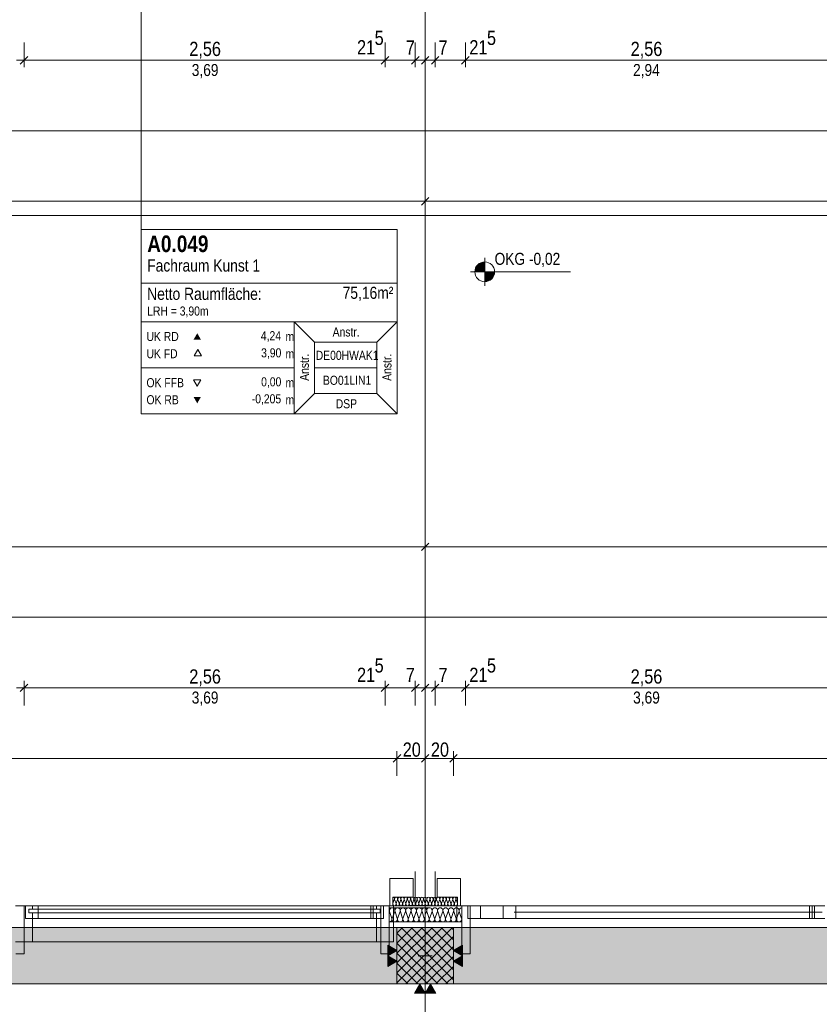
# Model space of a CAD drawing. Extents: x -620 to 300, y 62 to 1162.
# Tile 77 of 93: x -184 to -70, y 438 to 577. Entities that reach past the tile are written whole.
import ezdxf
from ezdxf.lldxf.tags import DXFTag

# ---------------------------------------------------------------- set-up
doc = ezdxf.new("R2010")
doc.units = 0
doc.layers.get('0').update_dxf_attribs({"lineweight": 13})
for name, color, linetype, lineweight, true_color in [('--Bem innen', 9, 'Continuous', 13, 0x808080), ('30 -33 Aussenwände- 3 Aussenstützen', 7, 'Continuous', 50, 0x0000dd), ('30 -33 Aussenwände- 7 Fassade_ Elemente', 7, 'Continuous', 9, 0x00aacc), ('30 -34 Innenwände- 2 nichttragend', 7, 'Continuous', 18, 0xff7fe6), ('30 -35 Decken- 1 Konstruktion-Träger- Stahlbeton', 7, 'Continuous', 13, 0x33aa00), ('70 -72 Beschriftung- 2 Beschriftung Bauteile', 7, 'Continuous', 9, 0x9999ff), ('70 -75 Raumstempel- 1 Raumstempel', 7, 'Continuous', 25, 0xff6600), ('70 -75 Raumstempel-2 Verweislinie', 7, 'Continuous', 9, 0xff6600), ('70 -76 Bemaßung- 2 Allgemein', 9, 'Continuous', 5, 0x808080), ('iwb_Schraffur_Unterzug', 7, 'Continuous', 5, 0xffffcc)]:
    doc.layers.add(name, color=color, linetype=linetype, lineweight=lineweight, true_color=true_color)
doc.layers.add('70 -71 Achsen- 1 Gebäudeachsen', color=7, linetype='STRICHPUNKT2-A06G94JT8I', lineweight=18)
doc.layers.add('70 -72 Beschriftung- 5 Höhenkoten', color=7, linetype='Continuous', lineweight=15)
doc.styles.get("Standard").update_dxf_attribs({"font": 'ARIALN.TTF'})
tags = doc.linetypes.add('fein_strichliert-A06G94JU8I', pattern=[4, 1, -2, 1]).pattern_tags.tags
tags[8:9] = [DXFTag(74, 4), DXFTag(75, 0), DXFTag(340, '0'), DXFTag(46, 0.0), DXFTag(50, 0.0), DXFTag(44, 0.0), DXFTag(45, 0.0)]
tags[6:7] = [DXFTag(74, 4), DXFTag(75, 0), DXFTag(340, '0'), DXFTag(46, 0.0), DXFTag(50, 0.0), DXFTag(44, 0.0), DXFTag(45, 0.0)]
tags[4:5] = [DXFTag(74, 4), DXFTag(75, 0), DXFTag(340, '0'), DXFTag(46, 0.0), DXFTag(50, 0.0), DXFTag(44, 0.0), DXFTag(45, 0.0)]
tags = doc.linetypes.add('STRICHPUNKT2-A06G94JT8I', pattern=[12.7, 6.35, -3.175, 0, -3.175]).pattern_tags.tags
tags[10:11] = [DXFTag(74, 4), DXFTag(75, 0), DXFTag(340, '0'), DXFTag(46, 0.0), DXFTag(50, 0.0), DXFTag(44, 0.0), DXFTag(45, 0.0)]
tags[8:9] = [DXFTag(74, 4), DXFTag(75, 0), DXFTag(340, '0'), DXFTag(46, 0.0), DXFTag(50, 0.0), DXFTag(44, 0.0), DXFTag(45, 0.0)]
tags[6:7] = [DXFTag(74, 4), DXFTag(75, 0), DXFTag(340, '0'), DXFTag(46, 0.0), DXFTag(50, 0.0), DXFTag(44, 0.0), DXFTag(45, 0.0)]
tags[4:5] = [DXFTag(74, 4), DXFTag(75, 0), DXFTag(340, '0'), DXFTag(46, 0.0), DXFTag(50, 0.0), DXFTag(44, 0.0), DXFTag(45, 0.0)]

# ---------------------------------------------------------------- blocks, each defined once
blk = doc.blocks.new('Referenz-A06G94JV8I')
at = {"layer": '30 -33 Aussenwände- 3 Aussenstützen', "color": 0, "lineweight": -2}
for p, q in [((-130.18, 447.83), (-129.4, 448.61)), ((-130.18, 446.42), (-127.98, 448.61)), ((-130.18, 445), (-126.57, 448.61)), ((-130.18, 443.59), (-125.15, 448.61)), ((-130.18, 442.18), (-123.74, 448.61)), ((-130.18, 440.76), (-122.32, 448.61)), ((-129.57, 448.61), (-122.18, 441.22)), ((-128.16, 448.61), (-122.18, 442.63)), ((-126.74, 448.61), (-122.18, 444.05)), ((-125.33, 448.61), (-122.18, 445.46)), ((-123.91, 448.61), (-122.18, 446.88)), ((-122.5, 448.61), (-122.18, 448.29)), ((-130.18, 447.81), (-122.99, 440.61)), ((-128.91, 440.61), (-122.18, 447.35)), ((-130.18, 446.39), (-124.4, 440.61)), ((-127.5, 440.61), (-122.18, 445.93)), ((-126.18, 445.61), (-126.18, 443.61)), ((-130.18, 444.98), (-125.81, 440.61)), ((-127.18, 444.61), (-125.18, 444.61)), ((-126.08, 440.61), (-122.18, 444.52)), ((-130.18, 443.56), (-127.23, 440.61)), ((-124.67, 440.61), (-122.18, 443.1)), ((-130.18, 442.15), (-128.64, 440.61)), ((-123.25, 440.61), (-122.18, 441.69)), ((-130.18, 440.73), (-130.06, 440.61))]:
    blk.add_line(p, q, dxfattribs=at)
at = {"layer": '30 -33 Aussenwände- 3 Aussenstützen', "color": 0, "linetype": 'Continuous', "lineweight": -2, "ltscale": 0.13}
for p, q in [((-122.18, 448.61), (-130.18, 448.61)), ((-130.18, 448.61), (-130.18, 440.61)), ((-122.18, 440.61), (-122.18, 448.61)), ((-130.18, 440.61), (-122.18, 440.61))]:
    blk.add_line(p, q, dxfattribs=at)
at = {"layer": '30 -33 Aussenwände- 7 Fassade_ Elemente', "color": 0, "linetype": 'Continuous', "lineweight": -2, "ltscale": 0.13}
for p, q in [((-127.88, 455.55), (-131.18, 455.55)), ((-131.18, 455.55), (-131.18, 451.71)), ((-127.88, 452.91), (-127.88, 455.55)), ((-127.58, 451.71), (-127.58, 456.55)), ((-124.78, 451.71), (-124.78, 456.55)), ((-124.48, 452.91), (-124.48, 455.55)), ((-124.48, 455.55), (-121.18, 455.55)), ((-121.18, 455.55), (-121.18, 451.71)), ((-130.78, 451.71), (-130.78, 452.91)), ((-130.78, 452.91), (-127.88, 452.91)), ((-130.56, 452.61), (-130.75, 452.01)), ((-130.31, 452.01), (-130.53, 452.61)), ((-130.1, 452.61), (-130.29, 452.01)), ((-129.85, 452.01), (-130.07, 452.61)), ((-129.64, 452.61), (-129.83, 452.01)), ((-129.39, 452.01), (-129.61, 452.61)), ((-129.18, 452.61), (-129.37, 452.01)), ((-128.93, 452.02), (-129.15, 452.61)), ((-128.72, 452.62), (-128.91, 452.02)), ((-128.47, 452.02), (-128.69, 452.62)), ((-128.26, 452.62), (-128.45, 452.02)), ((-128.01, 452.02), (-128.23, 452.62)), ((-127.8, 452.62), (-127.99, 452.02)), ((-127.55, 452.02), (-127.78, 452.62)), ((-127.34, 452.62), (-127.53, 452.02)), ((-127.09, 452.02), (-127.32, 452.62)), ((-126.88, 452.62), (-127.07, 452.02)), ((-126.63, 452.02), (-126.86, 452.62)), ((-126.42, 452.62), (-126.61, 452.02)), ((-126.4, 452.62), (-126.18, 452.03)), ((-125.96, 452.61), (-126.18, 452.02)), ((-125.94, 452.61), (-125.74, 452.01)), ((-125.72, 452.01), (-125.5, 452.61)), ((-125.48, 452.61), (-125.28, 452.01)), ((-125.26, 452.01), (-125.04, 452.61)), ((-125.02, 452.61), (-124.82, 452.01)), ((-124.8, 452.01), (-124.58, 452.61)), ((-124.56, 452.61), (-124.36, 452.01)), ((-121.58, 452.91), (-124.48, 452.91)), ((-124.34, 452.01), (-124.12, 452.61)), ((-124.1, 452.61), (-123.9, 452.01)), ((-123.88, 452.01), (-123.66, 452.61)), ((-123.64, 452.61), (-123.44, 452.01)), ((-123.42, 452.01), (-123.2, 452.61)), ((-123.18, 452.61), (-122.99, 452.01)), ((-122.96, 452.01), (-122.74, 452.61)), ((-122.72, 452.61), (-122.53, 452.01)), ((-122.5, 452.01), (-122.28, 452.61)), ((-122.26, 452.61), (-122.07, 452.01)), ((-122.04, 452.01), (-121.82, 452.61)), ((-121.8, 452.61), (-121.61, 452.01)), ((-121.58, 451.71), (-121.58, 452.91)), ((-184.25, 451.71), (-183.05, 451.71)), ((-183.05, 451.71), (-183.05, 444.91)), ((-182.85, 451.71), (-133.55, 451.71)), ((-182.85, 449.91), (-182.85, 451.71)), ((-182.85, 449.91), (-182.85, 451.71)), ((-182.85, 451.71), (-181.05, 451.71)), ((-181.05, 451.71), (-181.05, 449.91)), ((-133.91, 449.91), (-133.91, 451.71)), ((-133.91, 451.71), (-132.1, 451.71)), ((-133.55, 451.71), (-133.55, 449.91)), ((-132.48, 451.71), (-131.28, 451.71)), ((-132.48, 444.91), (-132.48, 451.71)), ((-132.1, 451.71), (-132.1, 449.91)), ((-126.18, 451.71), (-131.28, 451.71)), ((-131.28, 451.71), (-131.28, 449.41)), ((-131.28, 451.71), (-131.28, 444.91)), ((-125.68, 451.41), (-131.28, 451.41)), ((-131.18, 451.71), (-130.78, 451.71)), ((-126.68, 451.71), (-121.68, 451.71)), ((-126.68, 451.71), (-120.98, 451.71)), ((-121.68, 451.71), (-121.68, 449.41)), ((-121.18, 451.71), (-121.58, 451.71)), ((-120.98, 451.71), (-120.98, 449.41)), ((-120.98, 451.71), (-119.78, 451.71)), ((-120.98, 444.91), (-120.98, 451.71)), ((-120.15, 451.71), (-70.95, 451.71)), ((-120.15, 449.91), (-120.15, 451.71)), ((-120.15, 449.91), (-120.15, 451.71)), ((-120.15, 451.71), (-118.35, 451.71)), ((-119.78, 451.71), (-119.78, 444.91)), ((-118.35, 451.71), (-118.35, 449.91)), ((-113.34, 451.71), (-115.14, 451.71)), ((-115.14, 451.71), (-115.14, 449.91)), ((-113.34, 449.91), (-113.34, 451.71)), ((-69.88, 451.71), (-71.68, 451.71)), ((-71.68, 451.71), (-71.68, 449.91)), ((-71.3, 449.91), (-71.3, 451.71)), ((-71.3, 451.71), (-69.5, 451.71)), ((-70.95, 451.71), (-70.95, 449.91)), ((-133.55, 449.91), (-182.85, 449.91)), ((-181.05, 449.91), (-182.85, 449.91)), ((-132.1, 449.91), (-133.91, 449.91)), ((-130.91, 449.91), (-131.23, 450.91)), ((-130.5, 450.91), (-130.87, 449.91)), ((-130.14, 449.91), (-130.46, 450.91)), ((-129.73, 450.91), (-130.1, 449.91)), ((-129.38, 449.91), (-129.7, 450.91)), ((-128.97, 450.91), (-129.34, 449.91)), ((-128.61, 449.91), (-128.93, 450.91)), ((-128.2, 450.91), (-128.57, 449.91)), ((-127.84, 449.91), (-128.16, 450.91)), ((-127.44, 450.91), (-127.81, 449.91)), ((-127.08, 449.91), (-127.4, 450.91)), ((-126.67, 450.91), (-127.04, 449.91)), ((-126.31, 449.91), (-126.63, 450.91)), ((-126.27, 449.91), (-126.18, 450.17)), ((-125.98, 450.91), (-126.17, 450.41)), ((-125.94, 450.91), (-125.62, 449.91)), ((-125.58, 449.91), (-125.21, 450.91)), ((-125.18, 450.91), (-124.86, 449.91)), ((-124.82, 449.91), (-124.45, 450.91)), ((-124.41, 450.91), (-124.09, 449.91)), ((-124.05, 449.91), (-123.68, 450.91)), ((-123.65, 450.91), (-123.32, 449.91)), ((-123.29, 449.91), (-122.92, 450.91)), ((-122.88, 450.91), (-122.56, 449.91)), ((-122.52, 449.91), (-122.15, 450.91)), ((-122.11, 450.91), (-121.79, 449.91)), ((-121.75, 449.91), (-121.38, 450.91)), ((-121.35, 450.91), (-121.03, 449.91)), ((-70.95, 449.91), (-120.15, 449.91)), ((-118.35, 449.91), (-120.15, 449.91)), ((-115.14, 449.91), (-113.34, 449.91)), ((-113.54, 450.81), (-69.88, 450.81)), ((-71.68, 449.91), (-69.88, 449.91)), ((-69.5, 449.91), (-71.3, 449.91)), ((-131.28, 449.41), (-126.18, 449.41)), ((-121.68, 449.41), (-126.68, 449.41)), ((-120.98, 449.41), (-126.68, 449.41)), ((-126.18, 445.61), (-126.18, 443.61)), ((-183.05, 444.91), (-184.25, 444.91)), ((-131.28, 444.91), (-132.48, 444.91)), ((-125.18, 444.61), (-127.18, 444.61)), ((-119.78, 444.91), (-120.98, 444.91))]:
    blk.add_line(p, q, dxfattribs=at)
for centre, major_axis, end_param in [((-130.77, 452.68), (0.219, -0.07), 1.896254), ((-130.31, 452.68), (0.219, -0.07), 3.764652), ((-129.85, 452.68), (0.219, -0.07), 3.764652), ((-129.4, 452.69), (0.219, -0.07), 3.764652), ((-128.94, 452.69), (0.219, -0.07), 3.764652), ((-128.48, 452.69), (0.219, -0.07), 3.764652), ((-128.02, 452.69), (0.219, -0.07), 3.764652), ((-127.56, 452.69), (0.219, -0.07), 3.764652), ((-127.56, 452.69), (-0.135, 0.186), 1.254884), ((-127.56, 452.69), (0.135, 0.186), 1.254884), ((-127.56, 452.69), (0.219, -0.07), 1.254884), ((-127.1, 452.69), (0.219, -0.07), 3.764652), ((-127.1, 452.69), (-0.135, 0.186), 1.254884), ((-127.1, 452.69), (0.135, 0.186), 1.254884), ((-127.1, 452.69), (0.219, -0.07), 1.254884), ((-126.64, 452.69), (-0.135, 0.186), 1.254884), ((-126.64, 452.69), (0.135, 0.186), 1.254884), ((-126.64, 452.69), (0.219, -0.07), 1.254884), ((-126.18, 452.69), (0, 0.23), 1.882428), ((-126.18, 452.68), (0.219, -0.07), 1.884423), ((-125.72, 452.68), (-0.135, 0.186), 1.254884), ((-125.72, 452.68), (0.135, 0.186), 1.254884), ((-125.72, 452.68), (0.219, -0.07), 1.254884), ((-125.26, 452.68), (0.219, -0.07), 3.764652), ((-125.26, 452.68), (-0.135, 0.186), 1.254884), ((-125.26, 452.68), (0.135, 0.186), 1.254884), ((-125.26, 452.68), (0.219, -0.07), 1.254884), ((-124.8, 452.68), (0.219, -0.07), 3.764652), ((-124.8, 452.68), (-0.135, 0.186), 1.254884), ((-124.8, 452.68), (0.135, 0.186), 1.254884), ((-124.8, 452.68), (0.219, -0.07), 1.254884), ((-124.34, 452.68), (0.219, -0.07), 3.764652), ((-123.88, 452.68), (0.219, -0.07), 3.764652), ((-123.42, 452.68), (0.219, -0.07), 3.764652), ((-122.96, 452.68), (0.219, -0.07), 3.764652), ((-122.5, 452.68), (0.219, -0.07), 3.764652), ((-122.04, 452.68), (0.219, -0.07), 3.764652), ((-121.58, 452.68), (0.003, 0.23), 1.896254), ((-130.86, 451.03), (0.364, -0.117), 3.765224), ((-130.53, 451.94), (-0.219, 0.07), 3.765224), ((-130.1, 451.03), (0.364, -0.117), 3.765224), ((-130.07, 451.94), (-0.219, 0.07), 3.765224), ((-129.61, 451.94), (-0.219, 0.07), 3.765224), ((-129.33, 451.03), (0.364, -0.117), 3.765224), ((-129.15, 451.94), (-0.219, 0.07), 3.765224), ((-128.57, 451.03), (0.364, -0.117), 3.765224), ((-128.69, 451.94), (-0.219, 0.07), 3.765224), ((-128.23, 451.95), (-0.219, 0.07), 3.765224), ((-127.8, 451.03), (0.364, -0.117), 3.765224), ((-127.8, 451.03), (-0.225, 0.31), 1.255075), ((-127.8, 451.03), (0.225, 0.31), 1.255075), ((-127.77, 451.95), (-0.219, 0.07), 3.765224), ((-127.8, 451.03), (0.364, -0.117), 1.255075), ((-127.31, 451.95), (-0.219, 0.07), 3.765224), ((-127.31, 451.95), (-0.219, 0.07), 1.255075), ((-127.31, 451.95), (-0.135, -0.186), 1.255075), ((-127.03, 451.03), (0.364, -0.117), 3.765224), ((-127.03, 451.03), (-0.225, 0.31), 1.255075), ((-127.03, 451.03), (0.225, 0.31), 1.255075), ((-127.31, 451.95), (0.135, -0.186), 1.255075), ((-126.85, 451.95), (-0.219, 0.07), 3.765224), ((-126.85, 451.95), (-0.219, 0.07), 1.255075), ((-126.85, 451.95), (-0.135, -0.186), 1.255075), ((-127.03, 451.03), (0.364, -0.117), 1.255075), ((-126.85, 451.95), (0.135, -0.186), 1.255075), ((-126.27, 451.03), (0.091, 0.372), 2.123158), ((-126.39, 451.95), (-0.219, 0.07), 1.549409), ((-126.39, 451.95), (-0.075, -0.217), 1.549409), ((-125.96, 451.94), (-0.216, -0.078), 1.552305), ((-126.35, 451.03), (0.364, -0.117), 1.394296), ((-125.58, 451.03), (-0.225, 0.31), 1.254884), ((-125.96, 451.94), (0.074, -0.217), 1.552305), ((-125.58, 451.03), (0.225, 0.31), 1.254884), ((-125.5, 451.94), (-0.219, 0.07), 3.765224), ((-125.5, 451.94), (-0.219, 0.07), 1.255075), ((-125.5, 451.94), (-0.135, -0.186), 1.255075), ((-125.5, 451.94), (0.135, -0.186), 1.255075), ((-125.58, 451.03), (0.364, -0.117), 1.254884), ((-125.04, 451.94), (-0.219, 0.07), 3.765224), ((-125.04, 451.94), (-0.219, 0.07), 1.255075), ((-124.81, 451.03), (0.364, -0.117), 3.764652), ((-124.81, 451.03), (-0.225, 0.31), 1.254884), ((-125.04, 451.94), (-0.135, -0.186), 1.255075), ((-124.81, 451.03), (0.225, 0.31), 1.254884), ((-125.04, 451.94), (0.135, -0.186), 1.255075), ((-124.58, 451.94), (-0.219, 0.07), 3.765224), ((-124.81, 451.03), (0.364, -0.117), 1.254884), ((-124.05, 451.03), (0.364, -0.117), 3.764652), ((-124.05, 451.03), (-0.225, 0.31), 1.254884), ((-124.12, 451.94), (-0.219, 0.07), 3.765224), ((-124.05, 451.03), (0.225, 0.31), 1.254884), ((-123.66, 451.94), (-0.219, 0.07), 3.765224), ((-124.05, 451.03), (0.364, -0.117), 1.254884), ((-123.28, 451.03), (0.364, -0.117), 3.764652), ((-123.2, 451.94), (-0.219, 0.07), 3.765224), ((-122.74, 451.94), (-0.219, 0.07), 3.765224), ((-122.51, 451.03), (0.364, -0.117), 3.764652), ((-122.28, 451.94), (-0.219, 0.07), 3.765224), ((-121.75, 451.03), (0.364, -0.117), 3.764652), ((-121.82, 451.94), (-0.219, 0.07), 3.765224), ((-120.98, 451.03), (0.005, 0.383), 1.896254), ((-131.27, 449.8), (-0.005, -0.383), 1.896254), ((-130.51, 449.8), (-0.364, 0.117), 3.764652), ((-129.74, 449.8), (-0.364, 0.117), 3.764652), ((-128.97, 449.8), (-0.364, 0.117), 3.764652), ((-128.21, 449.8), (-0.364, 0.117), 3.764652), ((-128.21, 449.8), (-0.364, 0.117), 1.254884), ((-128.21, 449.8), (0.225, -0.31), 1.254884), ((-127.44, 449.8), (-0.364, 0.117), 3.764652), ((-127.44, 449.8), (-0.364, 0.117), 1.254884), ((-127.44, 449.8), (0.225, -0.31), 1.254884), ((-126.68, 449.8), (-0.364, 0.117), 1.254884), ((-126.68, 449.8), (0.225, -0.31), 1.254884), ((-125.91, 449.8), (-0.364, 0.117), 1.107603), ((-125.99, 449.8), (-0.179, -0.338), 2.370593), ((-125.22, 449.8), (-0.364, 0.117), 3.765224), ((-125.22, 449.8), (-0.364, 0.117), 1.255075), ((-125.22, 449.8), (0.225, -0.31), 1.255075), ((-124.45, 449.8), (-0.364, 0.117), 3.765224), ((-124.45, 449.8), (-0.364, 0.117), 1.255075), ((-124.45, 449.8), (0.225, -0.31), 1.255075), ((-123.69, 449.8), (-0.364, 0.117), 3.765224), ((-122.92, 449.8), (-0.364, 0.117), 3.765224), ((-122.16, 449.8), (-0.364, 0.117), 3.765224), ((-121.39, 449.8), (-0.364, 0.117), 3.765224), ((-128.21, 449.8), (-0.225, -0.31), 1.254884), ((-127.44, 449.8), (-0.225, -0.31), 1.254884), ((-126.68, 449.8), (-0.225, -0.31), 1.254884), ((-125.22, 449.8), (-0.225, -0.31), 1.255075), ((-124.45, 449.8), (-0.225, -0.31), 1.255075)]:
    blk.add_ellipse(centre, major_axis=major_axis, ratio=1, start_param=0, end_param=end_param, dxfattribs=at)
at = {"layer": '30 -34 Innenwände- 2 nichttragend', "color": 0, "lineweight": -2}
for p, q in [((-184.28, 451.71), (-130.68, 451.71)), ((-184.28, 451.71), (-181.88, 451.71)), ((-132.58, 451.21), (-182.38, 451.21)), ((-182.38, 451.21), (-182.38, 450.71)), ((-182.38, 451.21), (-182.38, 450.71)), ((-132.58, 451.21), (-182.38, 451.21)), ((-181.88, 451.21), (-182.38, 451.21)), ((-181.88, 451.21), (-181.88, 451.71)), ((-133.08, 451.21), (-133.08, 451.71)), ((-133.08, 451.71), (-130.68, 451.71)), ((-132.58, 451.21), (-133.08, 451.21)), ((-132.58, 450.71), (-132.58, 451.21)), ((-132.58, 450.71), (-132.58, 451.21)), ((-130.68, 451.71), (-130.68, 446.61)), ((-182.38, 450.71), (-132.58, 450.71)), ((-182.38, 450.71), (-132.58, 450.71)), ((-182.38, 450.71), (-181.88, 450.71)), ((-181.88, 446.61), (-181.88, 450.71)), ((-133.08, 446.61), (-133.08, 450.71)), ((-133.08, 450.71), (-132.58, 450.71)), ((-130.68, 446.61), (-184.28, 446.61)), ((-181.88, 446.61), (-184.28, 446.61)), ((-130.68, 446.61), (-133.08, 446.61))]:
    blk.add_line(p, q, dxfattribs=at)
at = {"layer": '30 -35 Decken- 1 Konstruktion-Träger- Stahlbeton', "color": 0, "linetype": 'fein_strichliert-A06G94JU8I', "lineweight": -2, "ltscale": 0.13}
for p, q in [((34.82, 448.61), (-452.18, 448.61)), ((34.82, 440.61), (-452.18, 440.61))]:
    blk.add_line(p, q, dxfattribs=at)
at = {"layer": '70 -71 Achsen- 1 Gebäudeachsen', "color": 0, "linetype": 'STRICHPUNKT2-A06G94JT8I', "lineweight": -2, "ltscale": 0.13}
for p, q in [((-126.18, 1084.55), (-126.18, 85.11)), ((-539.61, 549.61), (75.16, 549.61))]:
    blk.add_line(p, q, dxfattribs=at)
at = {"layer": '70 -72 Beschriftung- 2 Beschriftung Bauteile', "color": 0, "lineweight": -2}
for p, q in [((-131.48, 446.11), (-130.18, 445.36)), ((-131.48, 444.61), (-131.48, 446.11)), ((-122.18, 445.36), (-120.88, 446.11)), ((-120.88, 446.11), (-120.88, 444.61)), ((-130.18, 445.36), (-131.48, 444.61)), ((-131.48, 444.61), (-130.18, 443.86)), ((-131.48, 443.11), (-131.48, 444.61)), ((-120.88, 444.61), (-122.18, 445.36)), ((-122.18, 443.86), (-120.88, 444.61)), ((-120.88, 444.61), (-120.88, 443.11)), ((-130.18, 443.86), (-131.48, 443.11)), ((-120.88, 443.11), (-122.18, 443.86)), ((-127.68, 439.31), (-126.93, 440.61)), ((-126.93, 440.61), (-126.18, 439.31)), ((-126.18, 439.31), (-125.43, 440.61)), ((-125.43, 440.61), (-124.68, 439.31)), ((-126.18, 439.31), (-127.68, 439.31)), ((-124.68, 439.31), (-126.18, 439.31))]:
    blk.add_line(p, q, dxfattribs=at)
for points in [[(-131.48, 444.61), (-131.48, 446.11), (-130.18, 445.36)], [(-120.88, 444.61), (-122.18, 445.36), (-120.88, 446.11)], [(-131.48, 443.11), (-131.48, 444.61), (-130.18, 443.86)], [(-120.88, 443.11), (-122.18, 443.86), (-120.88, 444.61)], [(-126.93, 439.31), (-127.68, 439.31), (-126.93, 440.61)], [(-126.93, 439.31), (-126.93, 440.61), (-126.18, 439.31)], [(-125.43, 439.31), (-126.18, 439.31), (-125.43, 440.61)], [(-125.43, 439.31), (-125.43, 440.61), (-124.68, 439.31)]]:
    blk.add_solid(points, dxfattribs=at)
at = {"layer": '70 -72 Beschriftung- 5 Höhenkoten', "color": 0, "linetype": 'Continuous', "lineweight": -2, "ltscale": 0.13}
for p, q in [((-117.74, 539.61), (-117.74, 543.61)), ((-117.74, 541.61), (-117.74, 543.01)), ((-117.74, 543.01), (-117.74, 541.61)), ((-119.74, 541.61), (-105.56, 541.61)), ((-119.14, 541.61), (-117.74, 541.61)), ((-117.74, 541.61), (-119.14, 541.61)), ((-117.74, 541.61), (-116.34, 541.61)), ((-116.34, 541.61), (-117.74, 541.61)), ((-117.74, 541.61), (-117.74, 540.21)), ((-117.74, 540.21), (-117.74, 541.61))]:
    blk.add_line(p, q, dxfattribs=at)
for major_axis in [(0, 1.4), (1.4, 0), (-1.4, 0), (0, -1.4)]:
    blk.add_ellipse((-117.74, 541.61), major_axis=major_axis, ratio=1, start_param=0, end_param=1.570796, dxfattribs=at)
at = {"layer": '70 -72 Beschriftung- 5 Höhenkoten', "color": 0, "lineweight": -2}
for points in [[(-119.13, 541.61), (-119.14, 541.61), (-119.13, 541.83)], [(-119.07, 541.61), (-119.13, 541.83), (-119.07, 542.05)], [(-119.13, 541.61), (-119.13, 541.83), (-119.07, 541.61)], [(-118.99, 541.61), (-119.07, 542.05), (-118.99, 542.25)], [(-119.07, 541.61), (-119.07, 542.05), (-118.99, 541.61)], [(-118.88, 541.61), (-118.99, 542.25), (-118.88, 542.44)], [(-118.99, 541.61), (-118.99, 542.25), (-118.88, 541.61)], [(-118.73, 541.61), (-118.88, 542.44), (-118.73, 542.6)], [(-118.88, 541.61), (-118.88, 542.44), (-118.73, 541.61)], [(-118.57, 541.61), (-118.73, 542.6), (-118.57, 542.75)], [(-118.73, 541.61), (-118.73, 542.6), (-118.57, 541.61)], [(-118.38, 541.61), (-118.57, 542.75), (-118.38, 542.86)], [(-118.57, 541.61), (-118.57, 542.75), (-118.38, 541.61)], [(-118.18, 541.61), (-118.38, 542.86), (-118.18, 542.95)], [(-118.38, 541.61), (-118.38, 542.86), (-118.18, 541.61)], [(-117.96, 541.61), (-118.18, 542.95), (-117.96, 543)], [(-118.18, 541.61), (-118.18, 542.95), (-117.96, 541.61)], [(-117.74, 541.61), (-117.96, 543), (-117.74, 543.01)], [(-117.96, 541.61), (-117.96, 543), (-117.74, 541.61)], [(-117.74, 540.21), (-117.74, 541.61), (-117.52, 540.23)], [(-117.52, 540.23), (-117.74, 541.61), (-117.52, 541.61)], [(-117.52, 540.23), (-117.52, 541.61), (-117.31, 540.28)], [(-117.31, 540.28), (-117.52, 541.61), (-117.31, 541.61)], [(-117.31, 540.28), (-117.31, 541.61), (-117.11, 540.37)], [(-117.11, 540.37), (-117.31, 541.61), (-117.11, 541.61)], [(-117.11, 540.37), (-117.11, 541.61), (-116.92, 540.48)], [(-116.92, 540.48), (-117.11, 541.61), (-116.92, 541.61)], [(-116.92, 540.48), (-116.92, 541.61), (-116.75, 540.62)], [(-116.75, 540.62), (-116.92, 541.61), (-116.75, 541.61)], [(-116.75, 540.62), (-116.75, 541.61), (-116.61, 540.79)], [(-116.61, 540.79), (-116.75, 541.61), (-116.61, 541.61)], [(-116.61, 540.79), (-116.61, 541.61), (-116.5, 540.98)], [(-116.5, 540.98), (-116.61, 541.61), (-116.5, 541.61)], [(-116.5, 540.98), (-116.5, 541.61), (-116.41, 541.18)], [(-116.41, 541.18), (-116.5, 541.61), (-116.41, 541.61)], [(-116.41, 541.18), (-116.41, 541.61), (-116.36, 541.39)], [(-116.36, 541.39), (-116.41, 541.61), (-116.36, 541.61)], [(-116.36, 541.39), (-116.36, 541.61), (-116.34, 541.61)]]:
    blk.add_solid(points, dxfattribs=at)
at = {"layer": '70 -75 Raumstempel- 1 Raumstempel', "color": 0, "lineweight": -2}
for p, q in [((-166.48, 547.61), (-166.48, 521.47)), ((-130.15, 547.61), (-166.48, 547.61)), ((-130.15, 521.47), (-130.15, 547.61)), ((-130.15, 540.02), (-166.48, 540.02)), ((-166.48, 534.54), (-144.75, 534.54)), ((-141.87, 531.65), (-144.75, 534.54)), ((-130.15, 534.54), (-144.75, 534.54)), ((-144.75, 534.54), (-144.75, 521.47)), ((-133.04, 531.65), (-130.15, 534.54)), ((-141.87, 524.37), (-141.87, 531.65)), ((-141.87, 531.65), (-133.04, 531.65)), ((-133.04, 524.37), (-133.04, 531.65)), ((-158.44, 530.58), (-158.96, 529.68)), ((-158.96, 529.68), (-157.92, 529.68)), ((-157.92, 529.68), (-158.44, 530.58)), ((-166.48, 528.01), (-144.75, 528.01)), ((-133.04, 528.01), (-141.87, 528.01)), ((-158.51, 525.4), (-159.03, 526.31)), ((-159.03, 526.31), (-157.99, 526.31)), ((-157.99, 526.31), (-158.51, 525.4)), ((-141.87, 524.37), (-144.75, 521.47)), ((-141.87, 524.37), (-133.04, 524.37)), ((-133.04, 524.37), (-130.15, 521.47)), ((-130.15, 521.47), (-166.48, 521.47))]:
    blk.add_line(p, q, dxfattribs=at)
for points in [[(-157.99, 532), (-158.51, 532.9), (-159.03, 532)], [(-157.99, 523.87), (-158.51, 522.96), (-159.03, 523.87)]]:
    blk.add_solid(points, dxfattribs=at)
at = {"layer": '70 -75 Raumstempel-2 Verweislinie', "color": 0, "linetype": 'Continuous', "lineweight": -2, "ltscale": 0.13}
blk.add_line((-166.48, 623.15), (-166.48, 547.61), dxfattribs=at)
at = {"layer": '70 -76 Bemaßung- 2 Allgemein', "color": 0, "linetype": 'Continuous', "lineweight": -2, "ltscale": 0.13}
for p, q in [((-183.08, 574.11), (-183.08, 570.61)), ((-183.08, 574.11), (-183.08, 570.61)), ((-131.88, 574.11), (-131.88, 570.61)), ((-131.88, 574.11), (-131.88, 570.61)), ((-127.58, 574.11), (-127.58, 570.61)), ((-127.58, 574.11), (-127.58, 570.61)), ((-126.18, 574.11), (-126.18, 570.61)), ((-126.18, 574.11), (-126.18, 570.61)), ((-124.78, 574.11), (-124.78, 570.61)), ((-124.78, 574.11), (-124.78, 570.61)), ((-120.48, 574.11), (-120.48, 570.61)), ((-120.48, 574.11), (-120.48, 570.61)), ((-182.08, 571.61), (-184.14, 571.61)), ((-184.08, 571.61), (-182.02, 571.61)), ((-183.61, 571.08), (-182.55, 572.14)), ((-182.55, 572.14), (-183.61, 571.08)), ((-132.94, 571.61), (-182.02, 571.61)), ((-132.94, 571.61), (-134, 571.61)), ((-130.88, 571.61), (-132.94, 571.61)), ((-130.88, 571.61), (-132.94, 571.61)), ((-131.35, 572.14), (-132.41, 571.08)), ((-131.35, 572.14), (-132.41, 571.08)), ((-127.58, 571.61), (-131.88, 571.61)), ((-128.64, 571.61), (-129.7, 571.61)), ((-126.58, 571.61), (-128.64, 571.61)), ((-128.58, 571.61), (-126.52, 571.61)), ((-127.24, 571.61), (-128.3, 571.61)), ((-127.05, 572.14), (-128.11, 571.08)), ((-128.11, 571.08), (-127.05, 572.14)), ((-126.18, 571.61), (-127.58, 571.61)), ((-125.18, 571.61), (-127.24, 571.61)), ((-127.18, 571.61), (-125.12, 571.61)), ((-125.84, 571.61), (-126.9, 571.61)), ((-125.65, 572.14), (-126.71, 571.08)), ((-126.71, 571.08), (-125.65, 572.14)), ((-126.52, 571.61), (-125.46, 571.61)), ((-124.78, 571.61), (-126.18, 571.61)), ((-123.78, 571.61), (-125.84, 571.61)), ((-125.78, 571.61), (-123.72, 571.61)), ((-125.31, 571.08), (-124.25, 572.14)), ((-124.25, 572.14), (-125.31, 571.08)), ((-125.12, 571.61), (-124.06, 571.61)), ((-120.48, 571.61), (-124.78, 571.61)), ((-123.72, 571.61), (-122.66, 571.61)), ((-121.48, 571.61), (-119.42, 571.61)), ((-121.48, 571.61), (-119.42, 571.61)), ((-121.01, 571.08), (-119.95, 572.14)), ((-121.01, 571.08), (-119.95, 572.14)), ((-70.34, 571.61), (-119.42, 571.61)), ((-119.42, 571.61), (-118.36, 571.61)), ((-68.28, 571.61), (-70.34, 571.61)), ((25.82, 561.61), (-443.18, 561.61)), ((-126.18, 554.11), (-126.18, 550.61)), ((-126.18, 554.11), (-126.18, 550.61)), ((-127.24, 551.61), (-290.12, 551.61)), ((-125.18, 551.61), (-127.24, 551.61)), ((-127.18, 551.61), (-125.12, 551.61)), ((-126.71, 551.08), (-125.65, 552.14)), ((-125.65, 552.14), (-126.71, 551.08)), ((37.76, 551.61), (-125.12, 551.61)), ((-126.71, 502.08), (-125.65, 503.14)), ((-125.65, 503.14), (-126.71, 502.08)), ((-126.18, 500.11), (-126.18, 503.61)), ((-126.18, 500.11), (-126.18, 503.61)), ((-127.24, 502.61), (-290.12, 502.61)), ((-125.18, 502.61), (-127.24, 502.61)), ((-127.18, 502.61), (-125.12, 502.61)), ((37.76, 502.61), (-125.12, 502.61)), ((25.82, 492.61), (-443.18, 492.61)), ((-182.55, 483.14), (-183.61, 482.08)), ((-183.61, 482.08), (-182.55, 483.14)), ((-183.08, 480.11), (-183.08, 483.61)), ((-183.08, 480.11), (-183.08, 483.61)), ((-131.35, 483.14), (-132.41, 482.08)), ((-131.35, 483.14), (-132.41, 482.08)), ((-131.88, 480.11), (-131.88, 483.61)), ((-131.88, 480.11), (-131.88, 483.61)), ((-128.11, 482.08), (-127.05, 483.14)), ((-127.05, 483.14), (-128.11, 482.08)), ((-127.58, 480.11), (-127.58, 483.61)), ((-127.58, 480.11), (-127.58, 483.61)), ((-125.65, 483.14), (-126.71, 482.08)), ((-126.71, 482.08), (-125.65, 483.14)), ((-126.18, 480.11), (-126.18, 483.61)), ((-126.18, 480.11), (-126.18, 483.61)), ((-124.25, 483.14), (-125.31, 482.08)), ((-125.31, 482.08), (-124.25, 483.14)), ((-124.78, 480.11), (-124.78, 483.61)), ((-124.78, 480.11), (-124.78, 483.61)), ((-121.01, 482.08), (-119.95, 483.14)), ((-121.01, 482.08), (-119.95, 483.14)), ((-120.48, 480.11), (-120.48, 483.61)), ((-120.48, 480.11), (-120.48, 483.61)), ((-182.08, 482.61), (-184.14, 482.61)), ((-184.08, 482.61), (-182.02, 482.61)), ((-132.94, 482.61), (-182.02, 482.61)), ((-132.94, 482.61), (-134, 482.61)), ((-130.88, 482.61), (-132.94, 482.61)), ((-130.88, 482.61), (-132.94, 482.61)), ((-127.58, 482.61), (-131.88, 482.61)), ((-128.64, 482.61), (-129.7, 482.61)), ((-126.58, 482.61), (-128.64, 482.61)), ((-128.58, 482.61), (-126.52, 482.61)), ((-127.24, 482.61), (-128.3, 482.61)), ((-126.18, 482.61), (-127.58, 482.61)), ((-125.18, 482.61), (-127.24, 482.61)), ((-127.18, 482.61), (-125.12, 482.61)), ((-125.84, 482.61), (-126.9, 482.61)), ((-126.52, 482.61), (-125.46, 482.61)), ((-124.78, 482.61), (-126.18, 482.61)), ((-123.78, 482.61), (-125.84, 482.61)), ((-125.78, 482.61), (-123.72, 482.61)), ((-125.12, 482.61), (-124.06, 482.61)), ((-120.48, 482.61), (-124.78, 482.61)), ((-123.72, 482.61), (-122.66, 482.61)), ((-121.48, 482.61), (-119.42, 482.61)), ((-121.48, 482.61), (-119.42, 482.61)), ((-119.42, 482.61), (-118.36, 482.61)), ((-70.34, 482.61), (-119.42, 482.61)), ((-68.28, 482.61), (-70.34, 482.61)), ((-130.18, 470.11), (-130.18, 473.61)), ((-130.18, 470.11), (-130.18, 473.61)), ((-126.18, 470.11), (-126.18, 473.61)), ((-126.18, 470.11), (-126.18, 473.61)), ((-122.18, 470.11), (-122.18, 473.61)), ((-122.18, 470.11), (-122.18, 473.61)), ((-131.24, 472.61), (-286.12, 472.61)), ((-129.18, 472.61), (-131.24, 472.61)), ((-131.18, 472.61), (-129.12, 472.61)), ((-130.71, 472.08), (-129.65, 473.14)), ((-129.65, 473.14), (-130.71, 472.08)), ((-127.24, 472.61), (-129.12, 472.61)), ((-125.18, 472.61), (-127.24, 472.61)), ((-127.18, 472.61), (-125.12, 472.61)), ((-125.65, 473.14), (-126.71, 472.08)), ((-126.71, 472.08), (-125.65, 473.14)), ((-123.24, 472.61), (-125.12, 472.61)), ((-121.18, 472.61), (-123.24, 472.61)), ((-123.18, 472.61), (-121.12, 472.61)), ((-121.65, 473.14), (-122.71, 472.08)), ((-122.71, 472.08), (-121.65, 473.14)), ((33.76, 472.61), (-121.12, 472.61))]:
    blk.add_line(p, q, dxfattribs=at)
at = {"layer": '--Bem innen', "color": 0, "linetype": 'Continuous', "lineweight": -2, "ltscale": 0.13, "char_height": 1.7, "attachment_point": 1}
for s, insert in [('{\\fArial Narrow;3,69}', (-159.29, 571.08)), ('{\\fArial Narrow;2,94}', (-96.7, 571.08)), ('{\\fArial Narrow;3,69}', (-159.29, 482.08)), ('{\\fArial Narrow;3,69}', (-96.69, 482.08))]:
    blk.add_mtext(s, dxfattribs=dict(at, insert=insert))
at = {"layer": '70 -72 Beschriftung- 5 Höhenkoten', "color": 0, "linetype": 'Continuous', "lineweight": -2, "ltscale": 0.13, "insert": (-116.34, 544.3), "char_height": 1.7, "attachment_point": 1}
blk.add_mtext('{\\fArial Narrow;OKG -0,02}', dxfattribs=at)
at = {"layer": '70 -75 Raumstempel- 1 Raumstempel', "color": 0, "linetype": 'Continuous', "lineweight": -2, "ltscale": 0.13, "attachment_point": 1}
for s, insert, char_height, rotation in [('{\\fArial Narrow|b1|i0;A0.049}', (-165.61, 546.76), 2.3536, 0), ('{\\fArial Narrow;Fachraum Kunst 1}', (-165.61, 543.36), 1.7117, 0), ('{\\fArial Narrow;Netto Raumfläche:}', (-165.61, 539.34), 1.7117, 0), ('{\\fArial Narrow;75,16m²}', (-137.89, 539.49), 1.7117, 0), ('{\\fArial Narrow;LRH = 3,90m}', (-165.61, 536.69), 1.2838, 0), ('{\\fArial Narrow;Anstr.}', (-139.31, 533.72), 1.2838, 0), ('{\\fArial Narrow;UK RD}', (-165.71, 533.08), 1.2838, 0), ('{\\fArial Narrow;4,24}', (-149.49, 533.19), 1.2838, 0), ('{\\fArial Narrow;m}', (-145.99, 533.07), 1.2838, 0), ('{\\fArial Narrow;UK FD}', (-165.71, 530.64), 1.2838, 0), ('{\\fArial Narrow;3,90}', (-149.45, 530.76), 1.2838, 0), ('{\\fArial Narrow;Anstr.}', (-143.96, 526.15), 1.2838, 90), ('{\\fArial Narrow;Anstr.}', (-132.25, 526.15), 1.2838, 90), ('{\\fArial Narrow;m}', (-145.99, 530.63), 1.2838, 0), ('{\\fArial Narrow;DE00HWAK1}', (-141.71, 530.41), 1.2838, 0), ('{\\fArial Narrow;OK FFB}', (-165.71, 526.53), 1.2838, 0), ('{\\fArial Narrow;0,00}', (-149.45, 526.65), 1.2838, 0), ('{\\fArial Narrow;BO01LIN1}', (-140.69, 526.87), 1.2838, 0), ('{\\fArial Narrow;m}', (-145.99, 526.53), 1.2838, 0), ('{\\fArial Narrow;OK RB}', (-165.71, 524.11), 1.2838, 0), ('{\\fArial Narrow;-0,205}', (-150.78, 524.24), 1.2838, 0), ('{\\fArial Narrow;m}', (-145.99, 524.11), 1.2838, 0), ('{\\fArial Narrow;DSP}', (-138.87, 523.54), 1.2838, 0)]:
    blk.add_mtext(s, dxfattribs=dict(at, insert=insert, char_height=char_height, rotation=rotation))
at = {"layer": '70 -76 Bemaßung- 2 Allgemein', "color": 0, "linetype": 'Continuous', "lineweight": -2, "ltscale": 0.13, "char_height": 2.0138, "attachment_point": 1}
for s, insert in [('{\\fArial Narrow;5}', (-133.35, 575.8)), ('{\\fArial Narrow;5}', (-117.42, 575.8)), ('{\\fArial Narrow;2,56}', (-159.64, 574.23)), ('{\\fArial Narrow;21}', (-135.85, 574.46)), ('{\\fArial Narrow;7}', (-128.93, 574.44)), ('{\\fArial Narrow;7}', (-124.29, 574.44)), ('{\\fArial Narrow;21}', (-119.92, 574.46)), ('{\\fArial Narrow;2,56}', (-97.04, 574.23)), ('{\\fArial Narrow;5}', (-133.35, 486.8)), ('{\\fArial Narrow;5}', (-117.42, 486.8)), ('{\\fArial Narrow;2,56}', (-159.64, 485.23)), ('{\\fArial Narrow;21}', (-135.85, 485.46)), ('{\\fArial Narrow;7}', (-128.93, 485.44)), ('{\\fArial Narrow;7}', (-124.29, 485.44)), ('{\\fArial Narrow;21}', (-119.92, 485.46)), ('{\\fArial Narrow;2,56}', (-97.04, 485.23)), ('{\\fArial Narrow;20}', (-129.37, 474.86)), ('{\\fArial Narrow;20}', (-125.37, 474.86))]:
    blk.add_mtext(s, dxfattribs=dict(at, insert=insert))
blk = doc.blocks.new('Referenz-A06G94JX8I')
at = {"layer": 'iwb_Schraffur_Unterzug', "linetype": 'Continuous', "ltscale": 0.13}
for points in [[(-449.08, 553.61), (-539.61, 553.61), (75.16, 553.61)], [(-449.08, 553.61), (75.16, 553.61), (42.82, 553.61)], [(-452.18, 448.61), (34.82, 448.61), (-452.18, 440.61), (34.82, 440.61)]]:
    blk.add_solid(points, dxfattribs=at)

msp = doc.modelspace()

# ---------------------------------------------------------------- block references
at = {"color": 8, "lineweight": 13, "ltscale": 0.13, "true_color": 0x808080}
msp.add_blockref('Referenz-A06G94JV8I', (0, 0), dxfattribs=at)
at = {"color": 8, "lineweight": 25, "ltscale": 0.25, "true_color": 0x808080}
msp.add_blockref('Referenz-A06G94JX8I', (0, 0), dxfattribs=at)

doc.saveas('drawing.dxf')
